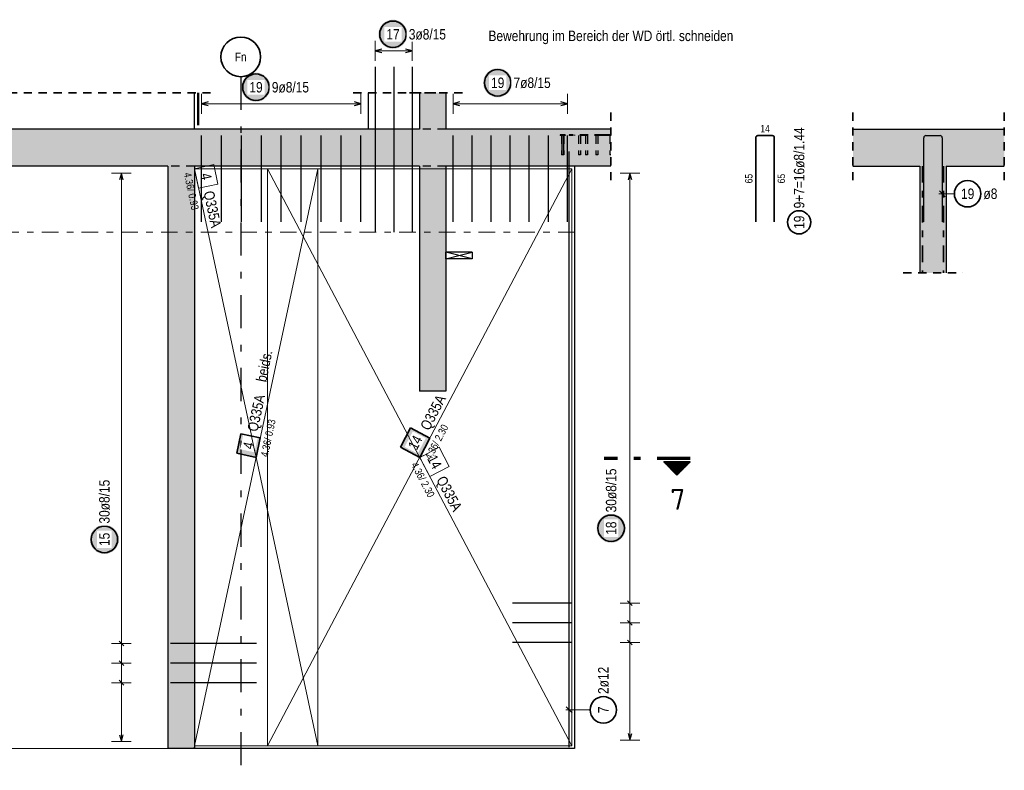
# Model space of a CAD drawing. Header units: millimetres. Extents: x -20 to 84, y 0 to 50.
# Tile 11 of 22: x 52 to 67, y 8 to 19. Entities that reach past the tile are written whole.
import ezdxf
from ezdxf.enums import TextEntityAlignment as Align

# ---------------------------------------------------------------- set-up
doc = ezdxf.new("R2010")
doc.units = ezdxf.units.MM
for name, pattern in [('DASHDOT', [1, 0.5, -0.25, 0, -0.25]), ('DASHDOTX2', [2, 1, -0.5, 0, -0.5]), ('HIDDEN', [0.375, 0.25, -0.125])]:
    doc.linetypes.add(name, pattern=pattern)
doc.layers.add('Achsen', color=7, linetype='Continuous', lineweight=20)
doc.layers.add('Schraffuren', color=7, linetype='Continuous', lineweight=20)
doc.styles.add('Arial Narrow', font='ARIALN.TTF')
doc.styles.add('isocp', font='isocp', dxfattribs={"width": 1.1})

msp = doc.modelspace()

# ---------------------------------------------------------------- hatches: boundary and pattern name
at = {"lineweight": 25, "true_color": 0xffffff}
for points in [[(57.600274, 19.012078), (57.60014, 19.019755), (57.599738, 19.027424), (57.599069, 19.035074), (57.598133, 19.042696), (57.596932, 19.05028), (57.595467, 19.057818), (57.593739, 19.0653), (57.591752, 19.072718), (57.589507, 19.080061), (57.587007, 19.087322), (57.584255, 19.094491), (57.581254, 19.10156), (57.578009, 19.108519), (57.574523, 19.115361), (57.5708, 19.122078), (57.566845, 19.12866), (57.562663, 19.1351), (57.558258, 19.14139), (57.553637, 19.147523), (57.548804, 19.153491), (57.543766, 19.159286), (57.538529, 19.164902), (57.533099, 19.170332), (57.527483, 19.175569), (57.521688, 19.180607), (57.51572, 19.18544), (57.509587, 19.190061), (57.503297, 19.194466), (57.496857, 19.198648), (57.490274, 19.202603), (57.483558, 19.206326), (57.476716, 19.209812), (57.469756, 19.213058), (57.462688, 19.216058), (57.455519, 19.21881), (57.448258, 19.22131), (57.440915, 19.223555), (57.433497, 19.225543), (57.426015, 19.22727), (57.418477, 19.228735), (57.410892, 19.229937), (57.403271, 19.230872), (57.395621, 19.231542), (57.387952, 19.231944), (57.380274, 19.232078), (57.372596, 19.231944), (57.364928, 19.231542), (57.357278, 19.230872), (57.349656, 19.229937), (57.342072, 19.228735), (57.334534, 19.22727), (57.327051, 19.225543), (57.319634, 19.223555), (57.312291, 19.22131), (57.30503, 19.21881), (57.297861, 19.216058), (57.290792, 19.213058), (57.283833, 19.209812), (57.276991, 19.206326), (57.270274, 19.202603), (57.263692, 19.198648), (57.257252, 19.194466), (57.250962, 19.190061), (57.244829, 19.18544), (57.238861, 19.180607), (57.233066, 19.175569), (57.227449, 19.170332), (57.22202, 19.164902), (57.216782, 19.159286), (57.211745, 19.153491), (57.206912, 19.147523), (57.202291, 19.14139), (57.197886, 19.1351), (57.193704, 19.12866), (57.189749, 19.122078), (57.186026, 19.115361), (57.18254, 19.108519), (57.179294, 19.10156), (57.176294, 19.094491), (57.173542, 19.087322), (57.171042, 19.080061), (57.168797, 19.072718), (57.166809, 19.0653), (57.165082, 19.057818), (57.163617, 19.05028), (57.162415, 19.042696), (57.161479, 19.035074), (57.16081, 19.027424), (57.160408, 19.019755), (57.160274, 19.012078), (57.160408, 19.0044), (57.16081, 18.996731), (57.161479, 18.989081), (57.162415, 18.981459), (57.163617, 18.973875), (57.165082, 18.966337), (57.166809, 18.958855), (57.168797, 18.951437), (57.171042, 18.944094), (57.173542, 18.936833), (57.176294, 18.929664), (57.179294, 18.922595), (57.18254, 18.915636), (57.186026, 18.908794), (57.189749, 18.902078), (57.193704, 18.895495), (57.197886, 18.889055), (57.202291, 18.882765), (57.206912, 18.876632), (57.211745, 18.870664), (57.216782, 18.864869), (57.22202, 18.859253), (57.227449, 18.853823), (57.233066, 18.848586), (57.238861, 18.843548), (57.244829, 18.838715), (57.250962, 18.834094), (57.257252, 18.829689), (57.263692, 18.825507), (57.270274, 18.821552), (57.276991, 18.817829), (57.283833, 18.814343), (57.290792, 18.811098), (57.297861, 18.808097), (57.30503, 18.805345), (57.312291, 18.802845), (57.319634, 18.8006), (57.327051, 18.798612), (57.334534, 18.796885), (57.342072, 18.79542), (57.349656, 18.794219), (57.357278, 18.793283), (57.364928, 18.792613), (57.372596, 18.792212), (57.380274, 18.792078), (57.387952, 18.792212), (57.395621, 18.792613), (57.403271, 18.793283), (57.410892, 18.794219), (57.418477, 18.79542), (57.426015, 18.796885), (57.433497, 18.798612), (57.440915, 18.8006), (57.448258, 18.802845), (57.455519, 18.805345), (57.462688, 18.808097), (57.469756, 18.811098), (57.476716, 18.814343), (57.483558, 18.817829), (57.490274, 18.821552), (57.496857, 18.825507), (57.503297, 18.829689), (57.509587, 18.834094), (57.51572, 18.838715), (57.521688, 18.843548), (57.527483, 18.848586), (57.533099, 18.853823), (57.538529, 18.859253), (57.543766, 18.864869), (57.548804, 18.870664), (57.553637, 18.876632), (57.558258, 18.882765), (57.562663, 18.889055), (57.566845, 18.895495), (57.5708, 18.902078), (57.574523, 18.908794), (57.578009, 18.915636), (57.581254, 18.922595), (57.584255, 18.929664), (57.587007, 18.936833), (57.589507, 18.944094), (57.591752, 18.951437), (57.593739, 18.958855), (57.595467, 18.966337), (57.596932, 18.973875), (57.598133, 18.981459), (57.599069, 18.989081), (57.599738, 18.996731)], [(59.182965, 18.278979), (59.182831, 18.286657), (59.182429, 18.294326), (59.181759, 18.301976), (59.180824, 18.309597), (59.179622, 18.317182), (59.178157, 18.32472), (59.17643, 18.332202), (59.174442, 18.33962), (59.172197, 18.346963), (59.169697, 18.354224), (59.166945, 18.361393), (59.163945, 18.368461), (59.160699, 18.375421), (59.157213, 18.382263), (59.15349, 18.388979), (59.149535, 18.395562), (59.145353, 18.402002), (59.140948, 18.408292), (59.136327, 18.414425), (59.131494, 18.420393), (59.126457, 18.426188), (59.121219, 18.431804), (59.11579, 18.437234), (59.110173, 18.442471), (59.104378, 18.447509), (59.09841, 18.452342), (59.092277, 18.456963), (59.085987, 18.461368), (59.079547, 18.46555), (59.072965, 18.469505), (59.066248, 18.473228), (59.059406, 18.476714), (59.052447, 18.479959), (59.045378, 18.48296), (59.038209, 18.485712), (59.030948, 18.488212), (59.023605, 18.490457), (59.016187, 18.492444), (59.008705, 18.494172), (59.001167, 18.495637), (58.993583, 18.496838), (58.985961, 18.497774), (58.978311, 18.498443), (58.970643, 18.498845), (58.962965, 18.498979), (58.955287, 18.498845), (58.947618, 18.498443), (58.939968, 18.497774), (58.932347, 18.496838), (58.924762, 18.495637), (58.917224, 18.494172), (58.909742, 18.492444), (58.902324, 18.490457), (58.894981, 18.488212), (58.88772, 18.485712), (58.880551, 18.48296), (58.873483, 18.479959), (58.866523, 18.476714), (58.859681, 18.473228), (58.852965, 18.469505), (58.846382, 18.46555), (58.839942, 18.461368), (58.833652, 18.456963), (58.827519, 18.452342), (58.821551, 18.447509), (58.815756, 18.442471), (58.81014, 18.437234), (58.80471, 18.431804), (58.799473, 18.426188), (58.794435, 18.420393), (58.789602, 18.414425), (58.784981, 18.408292), (58.780576, 18.402002), (58.776394, 18.395562), (58.772439, 18.388979), (58.768716, 18.382263), (58.76523, 18.375421), (58.761985, 18.368461), (58.758984, 18.361393), (58.756232, 18.354224), (58.753732, 18.346963), (58.751487, 18.33962), (58.7495, 18.332202), (58.747772, 18.32472), (58.746307, 18.317182), (58.745106, 18.309597), (58.74417, 18.301976), (58.743501, 18.294326), (58.743099, 18.286657), (58.742965, 18.278979), (58.743099, 18.271301), (58.743501, 18.263633), (58.74417, 18.255983), (58.745106, 18.248361), (58.746307, 18.240777), (58.747772, 18.233239), (58.7495, 18.225757), (58.751487, 18.218339), (58.753732, 18.210996), (58.756232, 18.203735), (58.758984, 18.196566), (58.761985, 18.189497), (58.76523, 18.182538), (58.768716, 18.175696), (58.772439, 18.168979), (58.776394, 18.162397), (58.780576, 18.155957), (58.784981, 18.149667), (58.789602, 18.143534), (58.794435, 18.137566), (58.799473, 18.131771), (58.80471, 18.126155), (58.81014, 18.120725), (58.815756, 18.115488), (58.821551, 18.11045), (58.827519, 18.105617), (58.833652, 18.100996), (58.839942, 18.096591), (58.846382, 18.092409), (58.852965, 18.088454), (58.859681, 18.084731), (58.866523, 18.081245), (58.873483, 18.077999), (58.880551, 18.074999), (58.88772, 18.072247), (58.894981, 18.069747), (58.902324, 18.067502), (58.909742, 18.065514), (58.917224, 18.063787), (58.924762, 18.062322), (58.932347, 18.06112), (58.939968, 18.060185), (58.947618, 18.059515), (58.955287, 18.059113), (58.962965, 18.058979), (58.970643, 18.059113), (58.978311, 18.059515), (58.985961, 18.060185), (58.993583, 18.06112), (59.001167, 18.062322), (59.008705, 18.063787), (59.016187, 18.065514), (59.023605, 18.067502), (59.030948, 18.069747), (59.038209, 18.072247), (59.045378, 18.074999), (59.052447, 18.077999), (59.059406, 18.081245), (59.066248, 18.084731), (59.072965, 18.088454), (59.079547, 18.092409), (59.085987, 18.096591), (59.092277, 18.100996), (59.09841, 18.105617), (59.104378, 18.11045), (59.110173, 18.115488), (59.11579, 18.120725), (59.121219, 18.126155), (59.126457, 18.131771), (59.131494, 18.137566), (59.136327, 18.143534), (59.140948, 18.149667), (59.145353, 18.155957), (59.149535, 18.162397), (59.15349, 18.168979), (59.157213, 18.175696), (59.160699, 18.182538), (59.163945, 18.189497), (59.166945, 18.196566), (59.169697, 18.203735), (59.172197, 18.210996), (59.174442, 18.218339), (59.17643, 18.225757), (59.178157, 18.233239), (59.179622, 18.240777), (59.180824, 18.248361), (59.181759, 18.255983), (59.182429, 18.263633)], [(55.5302, 18.212078), (55.530066, 18.219755), (55.529664, 18.227424), (55.528995, 18.235074), (55.528059, 18.242696), (55.526858, 18.25028), (55.525393, 18.257818), (55.523665, 18.2653), (55.521678, 18.272718), (55.519433, 18.280061), (55.516933, 18.287322), (55.514181, 18.294491), (55.51118, 18.30156), (55.507935, 18.308519), (55.504449, 18.315361), (55.500726, 18.322078), (55.496771, 18.32866), (55.492589, 18.3351), (55.488184, 18.34139), (55.483563, 18.347523), (55.47873, 18.353491), (55.473692, 18.359286), (55.468455, 18.364902), (55.463025, 18.370332), (55.457409, 18.375569), (55.451614, 18.380607), (55.445646, 18.38544), (55.439513, 18.390061), (55.433223, 18.394466), (55.426783, 18.398648), (55.4202, 18.402603), (55.413484, 18.406326), (55.406642, 18.409812), (55.399682, 18.413058), (55.392614, 18.416058), (55.385445, 18.41881), (55.378184, 18.42131), (55.37084, 18.423555), (55.363423, 18.425543), (55.355941, 18.42727), (55.348403, 18.428735), (55.340818, 18.429937), (55.333197, 18.430872), (55.325547, 18.431542), (55.317878, 18.431944), (55.3102, 18.432078), (55.302522, 18.431944), (55.294854, 18.431542), (55.287204, 18.430872), (55.279582, 18.429937), (55.271998, 18.428735), (55.26446, 18.42727), (55.256977, 18.425543), (55.24956, 18.423555), (55.242217, 18.42131), (55.234956, 18.41881), (55.227787, 18.416058), (55.220718, 18.413058), (55.213759, 18.409812), (55.206917, 18.406326), (55.2002, 18.402603), (55.193618, 18.398648), (55.187178, 18.394466), (55.180888, 18.390061), (55.174755, 18.38544), (55.168787, 18.380607), (55.162992, 18.375569), (55.157375, 18.370332), (55.151946, 18.364902), (55.146708, 18.359286), (55.14167, 18.353491), (55.136838, 18.347523), (55.132217, 18.34139), (55.127812, 18.3351), (55.12363, 18.32866), (55.119675, 18.322078), (55.115952, 18.315361), (55.112466, 18.308519), (55.10922, 18.30156), (55.10622, 18.294491), (55.103468, 18.287322), (55.100968, 18.280061), (55.098723, 18.272718), (55.096735, 18.2653), (55.095008, 18.257818), (55.093543, 18.25028), (55.092341, 18.242696), (55.091405, 18.235074), (55.090736, 18.227424), (55.090334, 18.219755), (55.0902, 18.212078), (55.090334, 18.2044), (55.090736, 18.196731), (55.091405, 18.189081), (55.092341, 18.181459), (55.093543, 18.173875), (55.095008, 18.166337), (55.096735, 18.158855), (55.098723, 18.151437), (55.100968, 18.144094), (55.103468, 18.136833), (55.10622, 18.129664), (55.10922, 18.122595), (55.112466, 18.115636), (55.115952, 18.108794), (55.119675, 18.102078), (55.12363, 18.095495), (55.127812, 18.089055), (55.132217, 18.082765), (55.136838, 18.076632), (55.14167, 18.070664), (55.146708, 18.064869), (55.151946, 18.059253), (55.157375, 18.053823), (55.162992, 18.048586), (55.168787, 18.043548), (55.174755, 18.038715), (55.180888, 18.034094), (55.187178, 18.029689), (55.193618, 18.025507), (55.2002, 18.021552), (55.206917, 18.017829), (55.213759, 18.014343), (55.220718, 18.011098), (55.227787, 18.008097), (55.234956, 18.005345), (55.242217, 18.002845), (55.24956, 18.0006), (55.256977, 17.998612), (55.26446, 17.996885), (55.271998, 17.99542), (55.279582, 17.994219), (55.287204, 17.993283), (55.294854, 17.992613), (55.302522, 17.992212), (55.3102, 17.992078), (55.317878, 17.992212), (55.325547, 17.992613), (55.333197, 17.993283), (55.340818, 17.994219), (55.348403, 17.99542), (55.355941, 17.996885), (55.363423, 17.998612), (55.37084, 18.0006), (55.378184, 18.002845), (55.385445, 18.005345), (55.392614, 18.008097), (55.399682, 18.011098), (55.406642, 18.014343), (55.413484, 18.017829), (55.4202, 18.021552), (55.426783, 18.025507), (55.433223, 18.029689), (55.439513, 18.034094), (55.445646, 18.038715), (55.451614, 18.043548), (55.457409, 18.048586), (55.463025, 18.053823), (55.468455, 18.059253), (55.473692, 18.064869), (55.47873, 18.070664), (55.483563, 18.076632), (55.488184, 18.082765), (55.492589, 18.089055), (55.496771, 18.095495), (55.500726, 18.102078), (55.504449, 18.108794), (55.507935, 18.115636), (55.51118, 18.122595), (55.514181, 18.129664), (55.516933, 18.136833), (55.519433, 18.144094), (55.521678, 18.151437), (55.523665, 18.158855), (55.525393, 18.166337), (55.526858, 18.173875), (55.528059, 18.181459), (55.528995, 18.189081), (55.529664, 18.196731)], [(60.897982, 11.549266), (60.897848, 11.556944), (60.897447, 11.564613), (60.896777, 11.572263), (60.895841, 11.579885), (60.89464, 11.587469), (60.893175, 11.595007), (60.891448, 11.602489), (60.88946, 11.609907), (60.887215, 11.61725), (60.884715, 11.624511), (60.881963, 11.63168), (60.878962, 11.638749), (60.875717, 11.645708), (60.872231, 11.65255), (60.868508, 11.659266), (60.864553, 11.665849), (60.860371, 11.672289), (60.855966, 11.678579), (60.851345, 11.684712), (60.846512, 11.69068), (60.841474, 11.696475), (60.836237, 11.702091), (60.830807, 11.707521), (60.825191, 11.712758), (60.819396, 11.717796), (60.813428, 11.722629), (60.807295, 11.72725), (60.801005, 11.731655), (60.794565, 11.735837), (60.787982, 11.739792), (60.781266, 11.743515), (60.774424, 11.747001), (60.767465, 11.750246), (60.760396, 11.753247), (60.753227, 11.755999), (60.745966, 11.758499), (60.738623, 11.760744), (60.731205, 11.762732), (60.723723, 11.764459), (60.716185, 11.765924), (60.708601, 11.767125), (60.700979, 11.768061), (60.693329, 11.768731), (60.68566, 11.769132), (60.677982, 11.769266), (60.670305, 11.769132), (60.662636, 11.768731), (60.654986, 11.768061), (60.647364, 11.767125), (60.63978, 11.765924), (60.632242, 11.764459), (60.62476, 11.762732), (60.617342, 11.760744), (60.609999, 11.758499), (60.602738, 11.755999), (60.595569, 11.753247), (60.5885, 11.750246), (60.581541, 11.747001), (60.574699, 11.743515), (60.567982, 11.739792), (60.5614, 11.735837), (60.55496, 11.731655), (60.54867, 11.72725), (60.542537, 11.722629), (60.536569, 11.717796), (60.530774, 11.712758), (60.525158, 11.707521), (60.519728, 11.702091), (60.514491, 11.696475), (60.509453, 11.69068), (60.50462, 11.684712), (60.499999, 11.678579), (60.495594, 11.672289), (60.491412, 11.665849), (60.487457, 11.659266), (60.483734, 11.65255), (60.480248, 11.645708), (60.477002, 11.638749), (60.474002, 11.63168), (60.47125, 11.624511), (60.46875, 11.61725), (60.466505, 11.609907), (60.464517, 11.602489), (60.46279, 11.595007), (60.461325, 11.587469), (60.460124, 11.579885), (60.459188, 11.572263), (60.458518, 11.564613), (60.458116, 11.556944), (60.457982, 11.549266), (60.458116, 11.541589), (60.458518, 11.53392), (60.459188, 11.52627), (60.460124, 11.518648), (60.461325, 11.511064), (60.46279, 11.503526), (60.464517, 11.496044), (60.466505, 11.488626), (60.46875, 11.481283), (60.47125, 11.474022), (60.474002, 11.466853), (60.477002, 11.459784), (60.480248, 11.452825), (60.483734, 11.445983), (60.487457, 11.439266), (60.491412, 11.432684), (60.495594, 11.426244), (60.499999, 11.419954), (60.50462, 11.413821), (60.509453, 11.407853), (60.514491, 11.402058), (60.519728, 11.396442), (60.525158, 11.391012), (60.530774, 11.385775), (60.536569, 11.380737), (60.542537, 11.375904), (60.54867, 11.371283), (60.55496, 11.366878), (60.5614, 11.362696), (60.567982, 11.358741), (60.574699, 11.355018), (60.581541, 11.351532), (60.5885, 11.348286), (60.595569, 11.345286), (60.602738, 11.342534), (60.609999, 11.340034), (60.617342, 11.337789), (60.62476, 11.335801), (60.632242, 11.334074), (60.63978, 11.332609), (60.647364, 11.331407), (60.654986, 11.330472), (60.662636, 11.329802), (60.670305, 11.3294), (60.677982, 11.329266), (60.68566, 11.3294), (60.693329, 11.329802), (60.700979, 11.330472), (60.708601, 11.331407), (60.716185, 11.332609), (60.723723, 11.334074), (60.731205, 11.335801), (60.738623, 11.337789), (60.745966, 11.340034), (60.753227, 11.342534), (60.760396, 11.345286), (60.767465, 11.348286), (60.774424, 11.351532), (60.781266, 11.355018), (60.787982, 11.358741), (60.794565, 11.362696), (60.801005, 11.366878), (60.807295, 11.371283), (60.813428, 11.375904), (60.819396, 11.380737), (60.825191, 11.385775), (60.830807, 11.391012), (60.836237, 11.396442), (60.841474, 11.402058), (60.846512, 11.407853), (60.851345, 11.413821), (60.855966, 11.419954), (60.860371, 11.426244), (60.864553, 11.432684), (60.868508, 11.439266), (60.872231, 11.445983), (60.875717, 11.452825), (60.878962, 11.459784), (60.881963, 11.466853), (60.884715, 11.474022), (60.887215, 11.481283), (60.88946, 11.488626), (60.891448, 11.496044), (60.893175, 11.503526), (60.89464, 11.511064), (60.895841, 11.518648), (60.896777, 11.52627), (60.897447, 11.53392)], [(53.23981, 11.380004), (53.239676, 11.387682), (53.239274, 11.39535), (53.238605, 11.403), (53.237669, 11.410622), (53.236468, 11.418206), (53.235002, 11.425744), (53.233275, 11.433227), (53.231287, 11.440644), (53.229042, 11.447988), (53.226542, 11.455248), (53.22379, 11.462417), (53.22079, 11.469486), (53.217545, 11.476446), (53.214058, 11.483288), (53.210335, 11.490004), (53.20638, 11.496586), (53.202198, 11.503026), (53.197794, 11.509317), (53.193172, 11.515449), (53.18834, 11.521417), (53.183302, 11.527213), (53.178065, 11.532829), (53.172635, 11.538259), (53.167019, 11.543496), (53.161223, 11.548534), (53.155255, 11.553366), (53.149123, 11.557988), (53.142832, 11.562392), (53.136392, 11.566574), (53.12981, 11.570529), (53.123094, 11.574252), (53.116252, 11.577739), (53.109292, 11.580984), (53.102223, 11.583984), (53.095054, 11.586736), (53.087794, 11.589236), (53.08045, 11.591481), (53.073033, 11.593469), (53.06555, 11.595196), (53.058012, 11.596662), (53.050428, 11.597863), (53.042806, 11.598799), (53.035156, 11.599468), (53.027488, 11.59987), (53.01981, 11.600004), (53.012132, 11.59987), (53.004463, 11.599468), (52.996814, 11.598799), (52.989192, 11.597863), (52.981607, 11.596662), (52.974069, 11.595196), (52.966587, 11.593469), (52.95917, 11.591481), (52.951826, 11.589236), (52.944565, 11.586736), (52.937396, 11.583984), (52.930328, 11.580984), (52.923368, 11.577739), (52.916526, 11.574252), (52.90981, 11.570529), (52.903228, 11.566574), (52.896787, 11.562392), (52.890497, 11.557988), (52.884364, 11.553366), (52.878397, 11.548534), (52.872601, 11.543496), (52.866985, 11.538259), (52.861555, 11.532829), (52.856318, 11.527213), (52.85128, 11.521417), (52.846448, 11.515449), (52.841826, 11.509317), (52.837422, 11.503026), (52.833239, 11.496586), (52.829284, 11.490004), (52.825561, 11.483288), (52.822075, 11.476446), (52.81883, 11.469486), (52.815829, 11.462417), (52.813077, 11.455248), (52.810577, 11.447988), (52.808332, 11.440644), (52.806345, 11.433227), (52.804617, 11.425744), (52.803152, 11.418206), (52.801951, 11.410622), (52.801015, 11.403), (52.800346, 11.39535), (52.799944, 11.387682), (52.79981, 11.380004), (52.799944, 11.372326), (52.800346, 11.364657), (52.801015, 11.357008), (52.801951, 11.349386), (52.803152, 11.341801), (52.804617, 11.334263), (52.806345, 11.326781), (52.808332, 11.319364), (52.810577, 11.31202), (52.813077, 11.304759), (52.815829, 11.29759), (52.81883, 11.290522), (52.822075, 11.283562), (52.825561, 11.27672), (52.829284, 11.270004), (52.833239, 11.263422), (52.837422, 11.256981), (52.841826, 11.250691), (52.846448, 11.244558), (52.85128, 11.238591), (52.856318, 11.232795), (52.861555, 11.227179), (52.866985, 11.221749), (52.872601, 11.216512), (52.878397, 11.211474), (52.884364, 11.206641), (52.890497, 11.20202), (52.896787, 11.197616), (52.903228, 11.193433), (52.90981, 11.189478), (52.916526, 11.185755), (52.923368, 11.182269), (52.930328, 11.179024), (52.937396, 11.176023), (52.944565, 11.173271), (52.951826, 11.170771), (52.95917, 11.168526), (52.966587, 11.166539), (52.974069, 11.164811), (52.981607, 11.163346), (52.989192, 11.162145), (52.996814, 11.161209), (53.004463, 11.16054), (53.012132, 11.160138), (53.01981, 11.160004), (53.027488, 11.160138), (53.035156, 11.16054), (53.042806, 11.161209), (53.050428, 11.162145), (53.058012, 11.163346), (53.06555, 11.164811), (53.073033, 11.166539), (53.08045, 11.168526), (53.087794, 11.170771), (53.095054, 11.173271), (53.102223, 11.176023), (53.109292, 11.179024), (53.116252, 11.182269), (53.123094, 11.185755), (53.12981, 11.189478), (53.136392, 11.193433), (53.142832, 11.197616), (53.149123, 11.20202), (53.155255, 11.206641), (53.161223, 11.211474), (53.167019, 11.216512), (53.172635, 11.221749), (53.178065, 11.227179), (53.183302, 11.232795), (53.18834, 11.238591), (53.193172, 11.244558), (53.197794, 11.250691), (53.202198, 11.256981), (53.20638, 11.263422), (53.210335, 11.270004), (53.214058, 11.27672), (53.217545, 11.283562), (53.22079, 11.290522), (53.22379, 11.29759), (53.226542, 11.304759), (53.229042, 11.31202), (53.231287, 11.319364), (53.233275, 11.326781), (53.235002, 11.334263), (53.236468, 11.341801), (53.237669, 11.349386), (53.238605, 11.357008), (53.239274, 11.364657)]]:
    msp.add_hatch(color=7, dxfattribs=at).paths.add_polyline_path(points)
at = {"lineweight": 35, "true_color": 0xffffff}
msp.add_hatch(color=7, dxfattribs=at).paths.add_polyline_path([(55.082225, 12.976511), (55.019473, 12.683147), (55.312837, 12.620395), (55.375589, 12.913759)])
at = {"lineweight": 18, "true_color": 0xffffff}
msp.add_hatch(color=7, dxfattribs=at).paths.add_polyline_path([(57.647572, 13.066388), (57.493602, 12.77451), (57.785481, 12.62054), (57.939451, 12.912418)])
at = {"lineweight": 50}
h = msp.add_hatch(dxfattribs=at)
h.set_pattern_fill('Mau', color=4, scale=0.01, angle=-90, style=0, pattern_type=2)
h.set_pattern_definition([(-90, (0, 0), (0.02, 1e-18), [])])
h.paths.add_polyline_path([(61.472209, 12.553163), (61.672209, 12.353163), (61.872209, 12.553163)])
at = {"layer": 'Schraffuren', "lineweight": 50, "true_color": 0xd7ffd7}
for points in [[(57.780265, 17.58048), (58.180265, 17.58048), (58.180265, 18.129135), (57.780265, 18.129135)], [(51.180217, 17.020468), (60.672666, 17.020468), (60.672666, 17.580466), (51.180217, 17.580466)], [(53.980229, 8.220468), (54.380229, 8.220468), (54.380229, 17.020468), (53.980229, 17.020468)], [(58.180234, 13.620466), (58.180234, 17.020468), (57.780234, 17.020468), (57.780234, 13.620466)]]:
    msp.add_hatch(color=254, dxfattribs=at).paths.add_polyline_path(points)
at = {"layer": 'Schraffuren', "lineweight": 13, "true_color": 0xd7ffd7}
for points in [[(64.332948, 17.020466), (66.620065, 17.020466), (66.620065, 17.580466), (64.332948, 17.580466)], [(65.342523, 15.407908), (65.742523, 15.407908), (65.742523, 17.020454), (65.342523, 17.020454)]]:
    msp.add_hatch(color=254, dxfattribs=at).paths.add_polyline_path(points)
at = {"layer": 'Schraffuren', "lineweight": 50, "true_color": 0x4682b4}
for points in [[(59.905481, 17.480466), (59.985481, 17.480466), (59.985481, 17.490466), (59.905481, 17.490466)], [(59.934123, 17.190466), (59.956839, 17.190466), (59.956839, 17.480466), (59.934123, 17.480466)]]:
    msp.add_hatch(color=145, dxfattribs=at).paths.add_polyline_path(points)

# ---------------------------------------------------------------- linework, layer by layer
at = {"color": 5, "linetype": 'Continuous', "lineweight": 18, "ltscale": 0.5}
for p, q in [((57.113385, 18.912078), (57.113385, 18.612078)), ((57.672265, 18.612078), (57.672265, 18.912078)), ((57.672265, 18.762078), (57.113385, 18.762078)), ((54.488229, 18.112078), (54.488229, 17.812078)), ((56.897383, 17.812078), (56.897383, 18.112078)), ((58.288257, 18.112078), (58.288257, 17.812078)), ((60.01748, 17.812078), (60.01748, 18.112078)), ((54.488229, 17.962078), (56.897383, 17.962078)), ((58.288257, 17.962078), (60.01748, 17.962078)), ((53.426666, 16.912462), (53.126666, 16.912462)), ((53.276666, 8.328468), (53.276666, 16.912462)), ((61.112742, 16.912462), (60.812742, 16.912462)), ((60.962742, 8.348468), (60.962742, 16.912462)), ((65.864833, 16.602788), (65.632523, 16.602788)), ((60.812742, 10.415639), (61.112742, 10.415639)), ((60.812742, 10.120329), (61.112742, 10.120329)), ((60.812742, 9.825018), (61.112742, 9.825018)), ((53.126666, 9.808467), (53.426666, 9.808467)), ((53.126666, 9.512467), (53.426666, 9.512467)), ((53.126666, 9.216468), (53.426666, 9.216468)), ((60.360214, 8.805273), (59.993481, 8.805273)), ((60.812742, 8.348468), (61.112742, 8.348468)), ((53.126666, 8.328468), (53.426666, 8.328468))]:
    msp.add_line(p, q, dxfattribs=at)
at = {"color": 3, "linetype": 'Continuous', "lineweight": 25, "ltscale": 0.5}
for p, q in [((57.213385, 18.788872), (57.113385, 18.762078)), ((57.113385, 18.762078), (57.213385, 18.735283)), ((57.672265, 18.762078), (57.572265, 18.788872)), ((57.572265, 18.735283), (57.672265, 18.762078)), ((57.113385, 18.520468), (57.113385, 16.020468)), ((57.392825, 18.520468), (57.392825, 16.020468)), ((57.672265, 18.520468), (57.672265, 16.020468)), ((54.588229, 17.988872), (54.488229, 17.962078)), ((54.488229, 17.962078), (54.588229, 17.935283)), ((56.897383, 17.962078), (56.797383, 17.988872)), ((56.797383, 17.935283), (56.897383, 17.962078)), ((58.388257, 17.988872), (58.288257, 17.962078)), ((58.288257, 17.962078), (58.388257, 17.935283)), ((60.01748, 17.962078), (59.91748, 17.988872)), ((59.91748, 17.935283), (60.01748, 17.962078)), ((54.488229, 16.180466), (54.488229, 17.480466)), ((54.789373, 16.180466), (54.789373, 17.480466)), ((55.090518, 16.180466), (55.090518, 17.480466)), ((55.391662, 16.180466), (55.391662, 17.480466)), ((55.692806, 16.180466), (55.692806, 17.480466)), ((55.993951, 16.180466), (55.993951, 17.480466)), ((56.295095, 16.180466), (56.295095, 17.480466)), ((56.596239, 16.180466), (56.596239, 17.480466)), ((56.897383, 16.180466), (56.897383, 17.480466)), ((58.288257, 16.180466), (58.288257, 17.480466)), ((58.576461, 16.180466), (58.576461, 17.480466)), ((58.864665, 16.180466), (58.864665, 17.480466)), ((59.152868, 16.180466), (59.152868, 17.480466)), ((59.441072, 16.180466), (59.441072, 17.480466)), ((59.729276, 16.180466), (59.729276, 17.480466)), ((60.01748, 16.180466), (60.01748, 17.480466)), ((65.402523, 16.180466), (65.402523, 17.448466)), ((65.434523, 17.480466), (65.650523, 17.480466)), ((65.682523, 17.448466), (65.682523, 16.180466)), ((60.043481, 8.240468), (60.043481, 17.240468)), ((53.276666, 16.912462), (53.249871, 16.812462)), ((53.303461, 16.812462), (53.276666, 16.912462)), ((60.962742, 16.912462), (60.935948, 16.812462)), ((60.989537, 16.812462), (60.962742, 16.912462)), ((65.638329, 16.646982), (65.726717, 16.558594)), ((60.927387, 10.450994), (60.998098, 10.380283)), ((60.085481, 10.415639), (59.185481, 10.415639)), ((60.085481, 10.120329), (59.185481, 10.120329)), ((60.927387, 10.155684), (60.998098, 10.084973)), ((53.24131, 9.843822), (53.312021, 9.773112)), ((60.085481, 9.825018), (59.185481, 9.825018)), ((60.927387, 9.860374), (60.998098, 9.789663)), ((55.320229, 9.808467), (54.020229, 9.808467)), ((53.24131, 9.547823), (53.312021, 9.477112)), ((55.320229, 9.512467), (54.020229, 9.512467)), ((53.24131, 9.251823), (53.312021, 9.181112)), ((55.320229, 9.216468), (54.020229, 9.216468)), ((59.999287, 8.849468), (60.087675, 8.761079)), ((53.249871, 8.428468), (53.276666, 8.328468)), ((53.276666, 8.328468), (53.303461, 8.428468)), ((60.935948, 8.448468), (60.962742, 8.348468)), ((60.962742, 8.348468), (60.989537, 8.448468))]:
    msp.add_line(p, q, dxfattribs=at)
at = {"color": 3, "linetype": 'DASHDOTX2', "lineweight": 25, "ltscale": 0.5}
msp.add_line((55.080211, 18.370595), (55.080211, 7.892598), dxfattribs=at)
at = {"color": 2, "linetype": 'HIDDEN', "lineweight": 35, "ltscale": 0.5}
for p, q in [((54.625385, 18.129135), (45.190198, 18.129135)), ((58.030265, 18.129135), (56.755385, 18.129135)), ((58.430265, 18.129135), (57.530265, 18.129135)), ((60.672666, 17.83048), (60.672666, 16.77048)), ((64.332948, 17.830466), (64.332948, 16.770466)), ((66.620065, 17.830466), (66.620065, 16.770466)), ((65.092523, 15.407908), (65.992523, 15.407908))]:
    msp.add_line(p, q, dxfattribs=at)
at = {"color": 3, "linetype": 'HIDDEN', "lineweight": 25, "ltscale": 0.5}
for p, q in [((58.180265, 17.580466), (57.780265, 17.580466)), ((59.929481, 17.480466), (59.929481, 17.190466)), ((59.939358, 17.480466), (59.934167, 17.480466)), ((59.945481, 17.480466), (59.939358, 17.480466)), ((59.951604, 17.480466), (59.945481, 17.480466)), ((59.956839, 17.480466), (59.951604, 17.480466)), ((59.961481, 17.480466), (59.961481, 17.190466)), ((60.553593, 17.490466), (60.044476, 17.490466)), ((60.044476, 17.490466), (60.044476, 17.480466)), ((60.553593, 17.480466), (60.044476, 17.480466)), ((60.101045, 17.490466), (60.101045, 17.480466)), ((60.125481, 17.490466), (60.125481, 17.480466)), ((60.184039, 17.480466), (60.184039, 17.190466)), ((60.216039, 17.480466), (60.216039, 17.190466)), ((60.289481, 17.480466), (60.289481, 17.190466)), ((60.321481, 17.480466), (60.321481, 17.190466)), ((60.445669, 17.480466), (60.445669, 17.190466)), ((60.477669, 17.480466), (60.477669, 17.190466)), ((60.672666, 17.490466), (60.553593, 17.490466)), ((60.672666, 17.480466), (60.553593, 17.480466)), ((60.588197, 17.490466), (60.588197, 17.480466)), ((60.659481, 17.480466), (60.659481, 17.190466)), ((59.930699, 17.190466), (59.929481, 17.190466)), ((59.934167, 17.190466), (59.930699, 17.190466)), ((59.960263, 17.190466), (59.956839, 17.190466)), ((59.961481, 17.190466), (59.960263, 17.190466)), ((60.185257, 17.190466), (60.184039, 17.190466)), ((60.188726, 17.190466), (60.185257, 17.190466)), ((60.193917, 17.190466), (60.188726, 17.190466)), ((60.200039, 17.190466), (60.193917, 17.190466)), ((60.206162, 17.190466), (60.200039, 17.190466)), ((60.211353, 17.190466), (60.206162, 17.190466)), ((60.214822, 17.190466), (60.211353, 17.190466)), ((60.216039, 17.190466), (60.214822, 17.190466)), ((60.290699, 17.190466), (60.289481, 17.190466)), ((60.294167, 17.190466), (60.290699, 17.190466)), ((60.299358, 17.190466), (60.294167, 17.190466)), ((60.305481, 17.190466), (60.299358, 17.190466)), ((60.311604, 17.190466), (60.305481, 17.190466)), ((60.316795, 17.190466), (60.311604, 17.190466)), ((60.320263, 17.190466), (60.316795, 17.190466)), ((60.321481, 17.190466), (60.320263, 17.190466)), ((60.446887, 17.190466), (60.445669, 17.190466)), ((60.450355, 17.190466), (60.446887, 17.190466)), ((60.455546, 17.190466), (60.450355, 17.190466)), ((60.461669, 17.190466), (60.455546, 17.190466)), ((60.467792, 17.190466), (60.461669, 17.190466)), ((60.472983, 17.190466), (60.467792, 17.190466)), ((60.476451, 17.190466), (60.472983, 17.190466)), ((60.477669, 17.190466), (60.476451, 17.190466)), ((60.660699, 17.190466), (60.659481, 17.190466)), ((60.664167, 17.190466), (60.660699, 17.190466)), ((60.669358, 17.190466), (60.664167, 17.190466)), ((60.672666, 17.190466), (60.669358, 17.190466)), ((54.380229, 17.020468), (53.980229, 17.020468)), ((58.180234, 17.020468), (57.780234, 17.020468)), ((58.180265, 15.720468), (58.175494, 15.720468)), ((58.175494, 15.720468), (58.175494, 15.620468)), ((58.180265, 15.620468), (58.175494, 15.620468))]:
    msp.add_line(p, q, dxfattribs=at)
at = {"color": 2, "linetype": 'Continuous', "lineweight": 35, "ltscale": 0.5}
for p, q in [((62.864092, 16.180454), (62.864092, 17.448454)), ((62.896092, 17.480454), (63.112092, 17.480454)), ((63.144092, 17.448454), (63.144092, 16.180454)), ((55.082225, 12.976511), (55.019473, 12.683147)), ((55.375589, 12.913759), (55.082225, 12.976511)), ((57.647572, 13.066388), (57.493602, 12.77451)), ((57.939451, 12.912418), (57.647572, 13.066388)), ((55.312837, 12.620395), (55.375589, 12.913759)), ((57.785481, 12.62054), (57.939451, 12.912418)), ((55.019473, 12.683147), (55.312837, 12.620395)), ((57.493602, 12.77451), (57.785481, 12.62054))]:
    msp.add_line(p, q, dxfattribs=at)
at = {"color": 9, "linetype": 'Continuous', "lineweight": 0, "ltscale": 0.5}
for p, q in [((54.380228, 16.980464), (54.380222, 8.260468)), ((54.673589, 17.0432), (54.380225, 16.980448)), ((54.380225, 16.980448), (54.442977, 16.687085)), ((56.24548, 16.980464), (54.380228, 16.980464)), ((54.73634, 16.749837), (54.673589, 17.0432)), ((60.085478, 16.980469), (55.485481, 16.980613)), ((56.24548, 8.260468), (56.24548, 16.980464)), ((56.24548, 16.980464), (56.24548, 16.980464)), ((60.085478, 8.260469), (60.085478, 16.980469)), ((54.442977, 16.687085), (54.73634, 16.749837)), ((57.939449, 12.328662), (58.231328, 12.482633)), ((54.380222, 8.260468), (56.24548, 8.260468)), ((55.485481, 8.260613), (60.085478, 8.260469)), ((60.085478, 8.260469), (60.085478, 8.260469))]:
    msp.add_line(p, q, dxfattribs=at)
at = {"color": 7, "linetype": 'Continuous', "lineweight": 18, "ltscale": 0.5}
for p, q in [((54.38023, 16.980465), (54.380223, 8.260469)), ((54.380223, 8.260469), (56.245481, 16.980465)), ((56.245481, 16.980465), (54.38023, 16.980465)), ((60.085479, 16.980468), (55.485482, 16.980612)), ((55.485482, 16.980612), (55.485482, 8.260612)), ((60.085403, 16.980468), (55.485558, 8.260612)), ((56.245481, 8.260469), (56.245481, 16.980465)), ((56.245481, 16.980465), (56.245481, 16.980465)), ((60.085479, 8.260468), (60.085479, 16.980468)), ((54.380223, 8.260469), (56.245481, 8.260469)), ((55.485482, 8.260612), (60.085479, 8.260468)), ((60.085479, 8.260468), (60.085479, 8.260468))]:
    msp.add_line(p, q, dxfattribs=at)
at = {"color": 2, "linetype": 'DASHDOT', "lineweight": 35, "ltscale": 0.5}
for p, q in [((65.382523, 17.020454), (65.382523, 15.407908)), ((65.702523, 17.020454), (65.702523, 15.407908))]:
    msp.add_line(p, q, dxfattribs=at)
at = {"color": 9, "linetype": 'DASHDOT', "lineweight": 0, "ltscale": 0.5}
msp.add_line((60.125481, 16.020468), (46.780224, 16.020468), dxfattribs=at)
at = {"color": 1, "linetype": 'DASHDOTX2', "lineweight": 70, "ltscale": 0.5}
msp.add_line((61.872209, 12.603163), (60.572209, 12.603163), dxfattribs=at)
at = {"color": 2, "linetype": 'Continuous', "lineweight": 35}
for p, q in [((61.872209, 12.553163), (61.472209, 12.553163)), ((61.672209, 12.353163), (61.472209, 12.553163)), ((61.872209, 12.553163), (61.672209, 12.353163))]:
    msp.add_line(p, q, dxfattribs=at)
at = {"color": 6, "linetype": 'Continuous', "lineweight": 13}
msp.add_line((51.180217, 8.220466), (53.980229, 8.220468), dxfattribs=at)
at = {"color": 2, "linetype": 'Continuous', "lineweight": 35, "ltscale": 0.5}
for centre, radius in [((57.380274, 19.012078), 0.2), ((58.962965, 18.278979), 0.2), ((55.3102, 18.212078), 0.2), ((66.064833, 16.602788), 0.2), ((63.519092, 16.171054), 0.175), ((60.677982, 11.549266), 0.2), ((53.01981, 11.380004), 0.2), ((60.560214, 8.805273), 0.2)]:
    msp.add_circle(centre, radius, dxfattribs=at)
at = {"color": 2, "linetype": 'Continuous', "lineweight": 35}
msp.add_circle((55.080211, 18.670595), 0.3, dxfattribs=at)
at = {"color": 9, "linetype": 'Continuous', "lineweight": 0}
for centre in [(54.380229, 8.240468), (60.125481, 8.240468)]:
    msp.add_circle(centre, 0.00222, dxfattribs=at)
at = {"color": 2, "linetype": 'Continuous', "lineweight": 35, "ltscale": 0.5}
for centre, start, end in [((62.896092, 17.448454), 90, 180), ((63.112092, 17.448454), 0, 90)]:
    msp.add_arc(centre, 0.032, start, end, dxfattribs=at)
at = {"color": 3, "linetype": 'Continuous', "lineweight": 25, "ltscale": 0.5}
for centre, start, end in [((65.434523, 17.448466), 90, 180), ((65.650523, 17.448466), 0, 90)]:
    msp.add_arc(centre, 0.032, start, end, dxfattribs=at)
at = {"layer": 'Achsen', "color": 3, "linetype": 'Continuous', "lineweight": 25}
for p, q in [((54.375385, 18.129135), (54.375385, 17.580466)), ((57.005385, 18.129135), (57.005385, 17.580466)), ((60.125481, 17.020468), (60.125481, 8.220468)), ((58.575494, 15.720468), (58.180265, 15.720468)), ((58.575494, 15.620468), (58.180265, 15.719275)), ((58.180265, 15.621661), (58.375494, 15.670468)), ((58.375494, 15.670468), (58.575494, 15.720468)), ((58.575494, 15.720468), (58.575494, 15.620468)), ((58.575494, 15.620468), (58.180265, 15.620468)), ((60.125481, 8.220468), (54.380229, 8.220468))]:
    msp.add_line(p, q, dxfattribs=at)
at = {"layer": 'Achsen', "color": 4, "linetype": 'Continuous', "lineweight": 50}
msp.add_line((54.435385, 18.129135), (54.435385, 17.640466), dxfattribs=at)
at = {"layer": 'Achsen', "color": 3, "linetype": 'HIDDEN', "lineweight": 25, "ltscale": 0.5}
for p, q in [((58.180265, 15.719275), (58.175494, 15.720468)), ((58.175494, 15.620468), (58.180265, 15.621661))]:
    msp.add_line(p, q, dxfattribs=at)
at = {"layer": 'Schraffuren', "color": 3, "linetype": 'Continuous', "lineweight": 25}
for p, q in [((57.780265, 18.129135), (57.780265, 17.58048)), ((58.180265, 18.129135), (58.180265, 17.58048)), ((57.780265, 17.580466), (51.180217, 17.580466)), ((60.672666, 17.580466), (58.180265, 17.580466)), ((64.332948, 17.580466), (66.620065, 17.580466)), ((59.985481, 17.490466), (59.905481, 17.490466)), ((59.905481, 17.490466), (59.905481, 17.480466)), ((59.934123, 17.480466), (59.905481, 17.480466)), ((59.934123, 17.480466), (59.934123, 17.190466)), ((59.985481, 17.480466), (59.956839, 17.480466)), ((59.956839, 17.480466), (59.956839, 17.190466)), ((59.985481, 17.490466), (59.985481, 17.480466)), ((59.956839, 17.190466), (59.934167, 17.190466)), ((53.980229, 17.020468), (51.180217, 17.020468)), ((53.980229, 17.020468), (53.980229, 8.220468)), ((57.780234, 17.020468), (54.380229, 17.020468)), ((54.380229, 17.020468), (54.380229, 8.220468)), ((60.672666, 17.020468), (58.180234, 17.020468)), ((64.332948, 17.020466), (65.342523, 17.020466)), ((65.342523, 17.020454), (65.342523, 15.407908)), ((65.742523, 17.020466), (66.620065, 17.020466)), ((65.742523, 17.020454), (65.742523, 15.407908)), ((54.380229, 8.220468), (53.980229, 8.220468))]:
    msp.add_line(p, q, dxfattribs=at)

# ---------------------------------------------------------------- texts
at = {"color": 2, "lineweight": 35, "style": 'Arial Narrow'}
msp.add_text('Bewehrung im Bereich der WD örtl. schneiden', height=0.1575, dxfattribs=at).set_placement((58.824608, 18.909515))
at = {"color": 3, "lineweight": 25, "style": 'Arial Narrow'}
msp.add_text('Fn', height=0.13, dxfattribs=at).set_placement((55.080211, 18.670595), align=Align.MIDDLE_CENTER)
at = {"color": 2, "lineweight": 35, "style": 'isocp', "width": 1.15}
msp.add_text('7', height=0.315, dxfattribs=at).set_placement((61.684007, 11.827264), align=Align.CENTER)
at = {"color": 2, "lineweight": 35, "char_height": 0.1575, "attachment_point": 1, "rotation": 90, "line_spacing_factor": 0.9, "style": 'Arial Narrow'}
for s, insert in [('9+7=16ø8/1.44', (63.440342, 16.381054)), ('19', (63.440342, 16.071829)), ('2ø12', (60.481464, 9.045273)), ('7', (60.481464, 8.755661))]:
    msp.add_mtext(s, dxfattribs=dict(at, insert=insert))
at = {"color": 3, "lineweight": 25, "insert": (62.933217, 17.642954), "char_height": 0.1125, "attachment_point": 1, "line_spacing_factor": 0.9, "style": 'Arial Narrow'}
msp.add_mtext('14', dxfattribs=at)
at = {"color": 9, "lineweight": 0, "attachment_point": 1, "line_spacing_factor": 0.9, "style": 'Arial Narrow'}
for s, insert, char_height, rotation in [(' 4.36/ 0.93', (54.321552, 16.967898), 0.1125, 282.0739027), ('4', (54.624913, 16.93013), 0.1575, 282.0739027), ('Q335A', (54.671353, 16.659239), 0.1575, 282.0739027), ('Q335A', (58.170317, 12.357173), 0.1575, 297.8122718)]:
    msp.add_mtext(s, dxfattribs=dict(at, insert=insert, char_height=char_height, rotation=rotation))
at = {"color": 3, "lineweight": 25, "char_height": 0.1125, "attachment_point": 1, "rotation": 90, "line_spacing_factor": 0.9, "style": 'Arial Narrow'}
for insert in [(62.701592, 16.759579), (63.194092, 16.759579)]:
    msp.add_mtext('65', dxfattribs=dict(at, insert=insert))
at = {"color": 2, "lineweight": 35, "char_height": 0.1575, "attachment_point": 1, "line_spacing_factor": 0.9, "style": 'Arial Narrow'}
for s, insert in [('19', (65.965608, 16.681538)), ('ø8', (66.304833, 16.681538))]:
    msp.add_mtext(s, dxfattribs=dict(at, insert=insert))

# ---------------------------------------------------------------- next in the draw order: texts
at = {"color": 2, "lineweight": 35, "char_height": 0.1575, "attachment_point": 1, "line_spacing_factor": 0.9, "style": 'Arial Narrow', "bg_fill": 3, "box_fill_scale": 1.2, "bg_fill_color": 256, "bg_fill_true_color": 13158600, "bg_fill_transparency": 0}
for s, insert in [('17', (57.281049, 19.090828)), ('3ø8/15', (57.620274, 19.090828)), ('9ø8/15', (55.5502, 18.290828)), ('19', (58.86374, 18.357729)), ('7ø8/15', (59.202965, 18.357729)), ('19', (55.210975, 18.290828))]:
    msp.add_mtext(s, dxfattribs=dict(at, insert=insert))
for s, insert, rotation in [(' beids.', (55.301057, 13.730356), 78.6820923), ('Q335A', (55.178588, 13.032595), 77.9260554), ('14', (57.600577, 12.792444), 62.1877282), ('4', (55.110145, 12.76641), 77.9260554), ('30ø8/15', (60.599232, 11.789266), 90), ('30ø8/15', (52.94106, 11.620004), 90), ('18', (60.599232, 11.450041), 90), ('15', (52.94106, 11.280779), 90)]:
    msp.add_mtext(s, dxfattribs=dict(at, insert=insert, rotation=rotation))

# ---------------------------------------------------------------- next in the draw order: texts
at = {"color": 2, "lineweight": 35, "attachment_point": 1, "line_spacing_factor": 0.9, "style": 'Arial Narrow', "bg_fill": 3, "box_fill_scale": 1.2, "bg_fill_color": 256, "bg_fill_true_color": 13158600, "bg_fill_transparency": 0}
for s, insert, char_height, rotation in [('Q335A', (57.785569, 13.086868), 0.1575, 62.1877282), (' 4.36/ 0.93', (55.371509, 12.607845), 0.1125, 77.9260554)]:
    msp.add_mtext(s, dxfattribs=dict(at, insert=insert, char_height=char_height, rotation=rotation))

# ---------------------------------------------------------------- next in the draw order: linework, layer by layer
at = {"color": 9, "linetype": 'Continuous', "lineweight": 0, "ltscale": 0.5}
for p, q in [((56.24548, 8.260468), (54.380228, 16.980464)), ((55.485481, 16.980613), (55.485481, 8.260613))]:
    msp.add_line(p, q, dxfattribs=at)
at = {"layer": 'Schraffuren', "color": 3, "linetype": 'Continuous', "lineweight": 25}
for p, q in [((57.780265, 17.020468), (57.780265, 13.620466)), ((58.180265, 17.020468), (58.180265, 13.620466)), ((58.180234, 13.620466), (57.780234, 13.620466))]:
    msp.add_line(p, q, dxfattribs=at)

# ---------------------------------------------------------------- next in the draw order: texts
at = {"color": 2, "lineweight": 35, "insert": (57.838549, 12.592545), "char_height": 0.1125, "attachment_point": 1, "rotation": 62.1877282, "line_spacing_factor": 0.9, "style": 'Arial Narrow', "bg_fill": 3, "box_fill_scale": 1.2, "bg_fill_color": 256, "bg_fill_true_color": 13158600, "bg_fill_transparency": 0}
msp.add_mtext(' 4.36/ 2.30', dxfattribs=at)

# ---------------------------------------------------------------- next in the draw order: linework, layer by layer
at = {"color": 9, "linetype": 'Continuous', "lineweight": 0, "ltscale": 0.5}
for p, q in [((55.485481, 16.980613), (60.085478, 8.260469)), ((58.077358, 12.774511), (57.785479, 12.620541)), ((58.231328, 12.482633), (58.077358, 12.774511)), ((57.785479, 12.620541), (57.939449, 12.328662))]:
    msp.add_line(p, q, dxfattribs=at)

# ---------------------------------------------------------------- next in the draw order: texts
at = {"color": 9, "lineweight": 0, "attachment_point": 1, "rotation": 297.8122718, "line_spacing_factor": 0.9, "style": 'Arial Narrow'}
for s, insert, char_height in [(' 4.36/ 2.30', (57.73241, 12.592547), 0.1125), ('14', (58.031761, 12.676092), 0.1575)]:
    msp.add_mtext(s, dxfattribs=dict(at, insert=insert, char_height=char_height))

doc.saveas('drawing.dxf')
